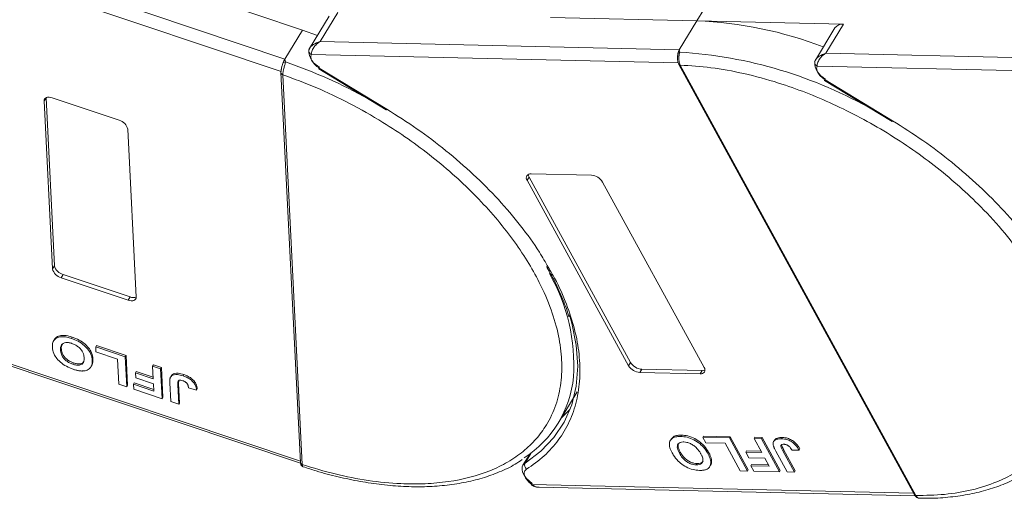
# Model space of a CAD drawing. Header units: millimetres. Extents: x 2098 to 3561, y 550 to 1583.
# Tile 40 of 84: x 2983 to 3077, y 1309 to 1354. Entities that reach past the tile are written whole.
import ezdxf

# ---------------------------------------------------------------- set-up
doc = ezdxf.new("R2010")
doc.units = ezdxf.units.MM

msp = doc.modelspace()

# ---------------------------------------------------------------- linework, layer by layer
at = {"color": 7, "linetype": 'Continuous', "lineweight": 15}
for p, q in [((3008.108, 1350.496), (2970.213, 1363.224)), ((2968.978, 1362.338), (3007.737, 1349.319)), ((2994.331, 1358.45), (3009.789, 1353.258)), ((3047.315, 1354.141), (3049.183, 1357.21)), ((3011.452, 1352.163), (3013.132, 1354.925)), ((3012.319, 1354.579), (3010.45, 1351.509)), ((3033.372, 1354.461), (3047.315, 1354.141)), ((3047.315, 1354.141), (3045.635, 1351.379)), ((3061.259, 1353.821), (3047.315, 1354.141)), ((3059.578, 1351.059), (3061.259, 1353.821)), ((3009.789, 1353.258), (3008.108, 1350.496)), ((3009.789, 1353.258), (3011.208, 1352.754)), ((3060.445, 1353.475), (3058.577, 1350.404)), ((3045.635, 1351.379), (3011.452, 1352.163)), ((3010.47, 1351.539), (3010.381, 1351.322)), ((3010.62, 1350.937), (3045.526, 1350.136)), ((3045.635, 1351.379), (3045.672, 1351.159)), ((3093.761, 1350.274), (3059.578, 1351.059)), ((3008.108, 1350.496), (3008.164, 1350.218)), ((3045.588, 1349.98), (3068.004, 1309.007)), ((3058.596, 1350.435), (3058.508, 1350.218)), ((3007.734, 1349.22), (3007.734, 1349.202)), ((3007.734, 1349.201), (3009.584, 1312.084)), ((3011.33, 1349.568), (3017.756, 1345.658)), ((3011.372, 1349.637), (3017.798, 1345.727)), ((3045.726, 1349.914), (3045.727, 1349.913)), ((3045.727, 1349.913), (3068.143, 1308.94)), ((3058.747, 1349.833), (3093.652, 1349.032)), ((3007.911, 1349.003), (3007.911, 1349.001)), ((3007.911, 1349.001), (3009.761, 1311.884)), ((3059.457, 1348.464), (3065.883, 1344.554)), ((3059.498, 1348.533), (3065.925, 1344.623)), ((2985.197, 1346.503), (2985.384, 1346.81)), ((2985.994, 1330.513), (2985.197, 1346.503)), ((2985.384, 1346.81), (2986.18, 1330.82)), ((2985.965, 1346.806), (2992.335, 1344.667)), ((2993.16, 1343.828), (2993.957, 1327.838)), ((3031.155, 1338.95), (3031.342, 1339.257)), ((3040.812, 1321.3), (3031.155, 1338.95)), ((3031.342, 1339.257), (3040.999, 1321.606)), ((3031.529, 1339.564), (3037.275, 1339.432)), ((3038.339, 1338.785), (3047.995, 1321.135)), ((2986.18, 1330.82), (2985.994, 1330.513)), ((2987.005, 1329.982), (2986.818, 1329.675)), ((2993.189, 1327.535), (2986.818, 1329.675)), ((2987.005, 1329.982), (2993.376, 1327.842)), ((2993.376, 1327.842), (2993.189, 1327.535)), ((3009.578, 1312.204), (2969.249, 1325.75)), ((2969.646, 1325.428), (3009.597, 1312.008)), ((2986.18, 1323.789), (2986.122, 1323.694)), ((2987.803, 1323.898), (2987.878, 1324.021)), ((2986.121, 1323.69), (2986.106, 1323.666)), ((2986.759, 1322.799), (2986.834, 1322.922)), ((2990.107, 1323.088), (2990.182, 1323.211)), ((2990.107, 1323.088), (2992.915, 1322.145)), ((2990.131, 1322.612), (2990.107, 1323.088)), ((2990.182, 1323.211), (2992.99, 1322.268)), ((2989.844, 1321.937), (2989.769, 1321.814)), ((2992.173, 1321.926), (2990.131, 1322.612)), ((2992.292, 1319.547), (2992.173, 1321.926)), ((2992.99, 1322.268), (2992.915, 1322.145)), ((2992.915, 1322.145), (2993.057, 1319.289)), ((2992.99, 1322.268), (2993.132, 1319.412)), ((2987.927, 1321.445), (2988.002, 1321.567)), ((2989.662, 1321.204), (2989.737, 1321.327)), ((2995.518, 1321.27), (2995.593, 1321.393)), ((2995.518, 1321.27), (2996.284, 1321.013)), ((2995.578, 1320.062), (2995.518, 1321.27)), ((2995.593, 1321.393), (2996.359, 1321.136)), ((2996.359, 1321.136), (2996.284, 1321.013)), ((2996.284, 1321.013), (2996.426, 1318.158)), ((2996.359, 1321.136), (2996.501, 1318.281)), ((3040.999, 1321.606), (3040.812, 1321.3)), ((3042.062, 1320.96), (3041.875, 1320.653)), ((3042.062, 1320.96), (3047.808, 1320.828)), ((2993.969, 1320.751), (2993.894, 1320.628)), ((2993.918, 1320.152), (2993.894, 1320.628)), ((2993.894, 1320.628), (2995.578, 1320.062)), ((2995.602, 1319.586), (2993.918, 1320.152)), ((2993.969, 1320.751), (2995.571, 1320.213)), ((2997.317, 1320.371), (2997.243, 1320.248)), ((2998.496, 1320.454), (2998.421, 1320.331)), ((3047.622, 1320.521), (3041.875, 1320.653)), ((3047.808, 1320.828), (3047.622, 1320.521)), ((2993.057, 1319.289), (2992.292, 1319.547)), ((2993.132, 1319.412), (2993.057, 1319.289)), ((2993.772, 1319.665), (2993.697, 1319.542)), ((2993.721, 1319.067), (2993.697, 1319.542)), ((2993.697, 1319.542), (2995.637, 1318.891)), ((2996.426, 1318.158), (2993.721, 1319.067)), ((2993.772, 1319.665), (2995.629, 1319.041)), ((2995.637, 1318.891), (2995.602, 1319.586)), ((2997.243, 1317.884), (2997.153, 1319.684)), ((2997.916, 1319.474), (2997.991, 1319.597)), ((2997.916, 1319.474), (2998.009, 1317.626)), ((2998.016, 1319.869), (2997.991, 1319.597)), ((2997.991, 1319.597), (2998.083, 1317.749)), ((2998.935, 1319.187), (2999.698, 1318.966)), ((2999.773, 1319.089), (2999.698, 1318.966)), ((2996.501, 1318.281), (2996.426, 1318.158)), ((3034.115, 1315.826), (3035.926, 1318.803)), ((2998.009, 1317.626), (2997.243, 1317.884)), ((2998.083, 1317.749), (2998.009, 1317.626)), ((3045.768, 1314.565), (3045.843, 1314.688)), ((3047.867, 1314.477), (3047.942, 1314.6)), ((3047.867, 1314.477), (3050.4, 1314.419)), ((3048.155, 1313.952), (3047.867, 1314.477)), ((3047.942, 1314.6), (3050.474, 1314.542)), ((3050.474, 1314.542), (3050.4, 1314.419)), ((3050.4, 1314.419), (3052.124, 1311.267)), ((3050.474, 1314.542), (3052.199, 1311.39)), ((3052.748, 1314.365), (3052.823, 1314.488)), ((3052.748, 1314.365), (3053.439, 1314.349)), ((3053.478, 1313.032), (3052.748, 1314.365)), ((3052.823, 1314.488), (3053.513, 1314.472)), ((3053.513, 1314.472), (3053.439, 1314.349)), ((3053.513, 1314.472), (3055.238, 1311.32)), ((3055.421, 1314.468), (3055.346, 1314.346)), ((3044.854, 1314.313), (3044.779, 1314.19)), ((3049.996, 1313.91), (3048.155, 1313.952)), ((3051.433, 1311.283), (3049.996, 1313.91)), ((3053.439, 1314.349), (3055.163, 1311.198)), ((3054.686, 1314.208), (3054.612, 1314.086)), ((3031.398, 1312.888), (3030.754, 1311.829)), ((3030.958, 1312.033), (3031.546, 1312.998)), ((3031.282, 1312.803), (3031.346, 1312.802)), ((3045.65, 1312.961), (3045.725, 1313.084)), ((3048.425, 1313.051), (3048.351, 1312.929)), ((3052.033, 1313.189), (3051.958, 1313.067)), ((3052.245, 1312.541), (3051.958, 1313.067)), ((3051.958, 1313.067), (3053.478, 1313.032)), ((3052.033, 1313.189), (3053.409, 1313.158)), ((3053.765, 1312.506), (3052.245, 1312.541)), ((3054.185, 1311.739), (3053.765, 1312.506)), ((3055.9, 1311.181), (3054.813, 1313.168)), ((3055.474, 1313.205), (3055.549, 1313.328)), ((3055.474, 1313.205), (3056.591, 1311.165)), ((3055.549, 1313.328), (3056.665, 1311.288)), ((3056.362, 1313.245), (3057.03, 1313.269)), ((3057.105, 1313.392), (3057.03, 1313.269)), ((3009.761, 1311.884), (3009.761, 1311.883)), ((3047.251, 1311.858), (3047.325, 1311.981)), ((3048.532, 1311.703), (3048.606, 1311.826)), ((3048.703, 1312.254), (3048.629, 1312.131)), ((3052.51, 1311.902), (3052.435, 1311.779)), ((3052.723, 1311.254), (3052.435, 1311.779)), ((3052.435, 1311.779), (3054.185, 1311.739)), ((3052.51, 1311.902), (3054.116, 1311.865)), ((3052.124, 1311.267), (3051.433, 1311.283)), ((3052.199, 1311.39), (3052.124, 1311.267)), ((3055.163, 1311.198), (3052.723, 1311.254)), ((3055.238, 1311.32), (3055.163, 1311.198)), ((3056.591, 1311.165), (3055.9, 1311.181)), ((3056.665, 1311.288), (3056.591, 1311.165)), ((3067.919, 1309.162), (3031.612, 1309.995)), ((3032.307, 1309.721), (3068.079, 1308.9)), ((3068.143, 1308.94), (3068.144, 1308.938))]:
    msp.add_line(p, q, dxfattribs=at)
at = {"color": 7, "linetype": 'Continuous', "lineweight": 15, "flags": 128}
for points in [[(3011.372, 1349.637), (3011.35, 1349.601), (3011.336, 1349.577), (3011.33, 1349.568), (3011.33, 1349.568)], [(3059.498, 1348.533), (3059.476, 1348.496), (3059.462, 1348.473), (3059.457, 1348.464), (3059.457, 1348.464)], [(2985.197, 1346.503), (2985.207, 1346.609), (2985.246, 1346.701), (2985.315, 1346.775), (2985.41, 1346.828), (2985.527, 1346.859), (2985.662, 1346.865), (2985.81, 1346.848), (2985.965, 1346.806)], [(3017.798, 1345.727), (3017.776, 1345.691), (3017.762, 1345.668), (3017.756, 1345.659), (3017.756, 1345.658)], [(3065.925, 1344.623), (3065.902, 1344.587), (3065.888, 1344.563), (3065.883, 1344.554), (3065.883, 1344.554)], [(2993.957, 1327.838), (2993.947, 1327.732), (2993.907, 1327.64), (2993.838, 1327.566), (2993.744, 1327.513), (2993.626, 1327.482), (2993.491, 1327.476), (2993.344, 1327.494), (2993.189, 1327.535)], [(3035.174, 1326.141), (3035.4, 1325.36), (3035.826, 1323.269), (3035.966, 1321.26), (3035.821, 1319.354), (3035.391, 1317.572), (3034.68, 1315.932), (3033.698, 1314.453), (3032.453, 1313.148), (3030.958, 1312.033)], [(3034.392, 1316.281), (3034.438, 1316.323), (3035.23, 1317.124)], [(3031.646, 1310.098), (3031.334, 1310.332), (3031.068, 1310.596), (3030.862, 1310.876), (3030.726, 1311.157), (3030.666, 1311.426), (3030.687, 1311.67), (3030.754, 1311.829)], [(3030.754, 1311.829), (3030.786, 1311.876), (3030.958, 1312.033)], [(3031.612, 1309.995), (3031.586, 1309.961), (3031.568, 1309.94), (3031.559, 1309.933), (3031.559, 1309.941), (3031.568, 1309.962), (3031.587, 1309.996), (3031.613, 1310.042), (3031.646, 1310.098)]]:
    msp.add_lwpolyline(points, dxfattribs=at)
at = {"color": 7, "linetype": 'Continuous', "lineweight": 15}
for centre, radius, start, end in [((3045.739, 1316.284), 37.889, 68.97091, 87.61491), ((3061.143, 1352.963), 0.865, 82.29579, 143.75946), ((3010.68, 1351.306), 0.299, 148.89078, 176.84469), ((3010.815, 1351.324), 0.433, 180.29447, 243.27622), ((3012.089, 1351.298), 1.705, 177.9781, 247.11934), ((3045.75, 1350.892), 0.278, 106.23049, 154.5199), ((3043.043, 1308.881), 42.36, 60.09182, 86.44113), ((3008.177, 1349.818), 0.4, 91.90358, 127.33888), ((2992.394, 1304.3), 48.55, 60.85695, 71.04563), ((3045.713, 1350.065), 0.152, 213.6444, 275.03728), ((3045.716, 1350.067), 0.155, 214.37766, 274.3082), ((3060.216, 1350.194), 1.705, 177.9781, 247.11934), ((3058.904, 1350.19), 0.391, 154.88341, 246.17618), ((3007.967, 1349.231), 0.235, 186.92817, 256.1565), ((3007.968, 1349.229), 0.235, 187.01815, 256.10967), ((2992.043, 1343.554), 1.15, 13.78253, 75.26861), ((3031.459, 1339.186), 0.384, 79.47957, 217.89689), ((3031.824, 1339.544), 0.561, 182.97477, 210.78742), ((3037.183, 1338.083), 1.352, 31.28833, 86.07738), ((2987.111, 1330.787), 1.15, 193.78253, 255.26861), ((2987.298, 1331.094), 1.15, 193.78253, 255.26861), ((3018.073, 1321.356), 17.523, 356.34049, 29.85019), ((2993.679, 1328.545), 0.766, 246.67066, 291.30185), ((3041.968, 1322.002), 1.352, 211.28833, 266.07738), ((3042.154, 1322.309), 1.352, 211.28833, 266.07738), ((3047.692, 1320.899), 0.384, 259.47957, 37.89689), ((3025.29, 1321.196), 10.315, 302.75771, 354.67042), ((3047.842, 1321.387), 0.561, 266.58142, 294.38722), ((3009.817, 1312.113), 0.235, 187.01909, 256.10904), ((3009.818, 1312.111), 0.235, 186.93746, 256.07683), ((3031.395, 1311.826), 0.483, 154.63164, 231.84459), ((3068.132, 1309.095), 0.155, 214.37766, 274.3082), ((3068.133, 1309.093), 0.155, 214.42362, 274.2689)]:
    msp.add_arc(centre, radius, start, end, dxfattribs=at)
for points, knots in [([(3010.424, 1351.46), (3010.463, 1351.524), (3010.551, 1351.664), (3010.874, 1351.942), (3011.225, 1352.076), (3011.452, 1352.163)], [0, 0, 0, 0, 0.227063, 0.501587, 1, 1, 1, 1]), ([(3011.452, 1352.163), (3011.334, 1352.081), (3011.099, 1351.918), (3010.827, 1351.587), (3010.646, 1351.233), (3010.628, 1351.032), (3010.62, 1350.937)], [0, 0, 0, 0, 0.251519, 0.501784, 0.765632, 1, 1, 1, 1]), ([(3045.477, 1350.746), (3045.478, 1350.817), (3045.479, 1350.908), (3045.495, 1350.994), (3045.499, 1351.012)], [0, 0, 0, 0, 0.789595, 1, 1, 1, 1]), ([(3045.672, 1351.159), (3045.664, 1351.123), (3045.647, 1351.042), (3045.617, 1350.893), (3045.595, 1350.723), (3045.586, 1350.518), (3045.6, 1350.305), (3045.647, 1350.088), (3045.698, 1349.976), (3045.726, 1349.914)], [0, 0, 0, 0, 0.111997, 0.244844, 0.369168, 0.500899, 0.687533, 0.828138, 1, 1, 1, 1]), ([(3058.551, 1350.356), (3058.59, 1350.42), (3058.677, 1350.56), (3059, 1350.838), (3059.352, 1350.972), (3059.578, 1351.059)], [0, 0, 0, 0, 0.227063, 0.501587, 1, 1, 1, 1]), ([(3059.578, 1351.059), (3059.461, 1350.977), (3059.226, 1350.814), (3058.954, 1350.483), (3058.772, 1350.128), (3058.755, 1349.927), (3058.747, 1349.833)], [0, 0, 0, 0, 0.251519, 0.501784, 0.765632, 1, 1, 1, 1]), ([(3007.763, 1349.311), (3007.764, 1349.382), (3007.766, 1349.524), (3007.822, 1349.8), (3007.886, 1350.01), (3007.928, 1350.118), (3007.934, 1350.136)], [0, 0, 0, 0, 0.313357, 0.626713, 0.94007, 1, 1, 1, 1]), ([(3008.164, 1350.218), (3008.156, 1350.177), (3008.14, 1350.088), (3008.095, 1349.935), (3008.045, 1349.765), (3007.99, 1349.566), (3007.943, 1349.364), (3007.912, 1349.161), (3007.911, 1349.059), (3007.911, 1349.003)], [0, 0, 0, 0, 0.111997, 0.244844, 0.369168, 0.500899, 0.687533, 0.828138, 1, 1, 1, 1]), ([(3045.475, 1350.83), (3045.465, 1350.693), (3045.448, 1350.481), (3045.496, 1350.182), (3045.556, 1350.049), (3045.587, 1349.981)], [0, 0, 0, 0, 0.472653, 0.733055, 1, 1, 1, 1]), ([(3007.819, 1349.771), (3007.797, 1349.678), (3007.763, 1349.534), (3007.734, 1349.344), (3007.734, 1349.254), (3007.734, 1349.207)], [0, 0, 0, 0, 0.468492, 0.725761, 1, 1, 1, 1]), ([(3045.727, 1349.913), (3046.691, 1349.853), (3048.648, 1349.732), (3051.794, 1349.153), (3054.827, 1348.333), (3057.671, 1347.331), (3060.279, 1346.226), (3062.87, 1344.941), (3066.257, 1343.001), (3069.454, 1340.771), (3072.347, 1338.339), (3074.524, 1336.265), (3076.628, 1333.94), (3078.54, 1331.408), (3080.086, 1328.895), (3081.286, 1326.39), (3082.131, 1323.882), (3082.549, 1321.597), (3082.615, 1319.571), (3082.411, 1317.806), (3081.943, 1316.147), (3080.961, 1314.109), (3079.469, 1312.384), (3077.529, 1311.033), (3075.724, 1310.137), (3073.523, 1309.437), (3070.938, 1308.99), (3069.065, 1308.956), (3068.143, 1308.94)], [0, 0, 0, 0, 0.038862, 0.078912, 0.120068, 0.152227, 0.184382, 0.217215, 0.250043, 0.315618, 0.347778, 0.379932, 0.421093, 0.461142, 0.5, 0.538863, 0.578912, 0.620068, 0.652227, 0.684382, 0.717215, 0.750043, 0.815618, 0.847778, 0.879932, 0.921093, 0.96114, 1, 1, 1, 1]), ([(3007.911, 1349.001), (3008.958, 1348.616), (3011.085, 1347.833), (3014.284, 1346.301), (3017.22, 1344.638), (3019.839, 1342.913), (3022.137, 1341.198), (3024.312, 1339.362), (3027.008, 1336.777), (3029.327, 1334.053), (3031.189, 1331.293), (3032.452, 1329.043), (3033.49, 1326.641), (3034.195, 1324.16), (3034.501, 1321.822), (3034.422, 1319.614), (3033.944, 1317.529), (3033.114, 1315.755), (3032.036, 1314.292), (3030.804, 1313.109), (3029.336, 1312.096), (3027.076, 1310.996), (3024.422, 1310.301), (3021.478, 1310.031), (3018.944, 1310.036), (3016.077, 1310.322), (3012.924, 1310.924), (3010.805, 1311.568), (3009.761, 1311.884)], [0, 0, 0, 0, 0.038862, 0.078912, 0.120068, 0.152227, 0.184382, 0.217215, 0.250043, 0.315618, 0.347778, 0.379932, 0.421093, 0.461142, 0.5, 0.538863, 0.578912, 0.620068, 0.652227, 0.684382, 0.717215, 0.750043, 0.815618, 0.847778, 0.879932, 0.921093, 0.96114, 1, 1, 1, 1]), ([(3017.798, 1345.727), (3018.773, 1345.109), (3020.724, 1343.871), (3023.482, 1341.774), (3026.079, 1339.522), (3028.465, 1337.123), (3030.564, 1334.637), (3032.145, 1332.472), (3032.889, 1331.148), (3033.157, 1330.672)], [0, 0, 0, 0, 0.149567, 0.299144, 0.452293, 0.606501, 0.760709, 0.913858, 1, 1, 1, 1]), ([(3065.925, 1344.623), (3066.9, 1344.004), (3068.85, 1342.767), (3071.609, 1340.67), (3074.206, 1338.418), (3076.592, 1336.019), (3078.691, 1333.533), (3080.272, 1331.368), (3081.016, 1330.044), (3081.284, 1329.567)], [0, 0, 0, 0, 0.149567, 0.299144, 0.452293, 0.606501, 0.760709, 0.913858, 1, 1, 1, 1]), ([(3033.157, 1330.672), (3033.368, 1330.321), (3034.073, 1329.142), (3034.932, 1327.145), (3035.728, 1324.72), (3036.153, 1322.355), (3036.222, 1320.078), (3035.91, 1317.925), (3035.226, 1315.947), (3034.18, 1314.196), (3032.83, 1312.663), (3031.674, 1311.852), (3031.096, 1311.446)], [0, 0, 0, 0, 0.044474, 0.14937, 0.254252, 0.359148, 0.466545, 0.574685, 0.682825, 0.790222, 0.895108, 1, 1, 1, 1]), ([(3032.985, 1330.758), (3033.214, 1330.358), (3033.776, 1329.374), (3034.469, 1327.818), (3034.954, 1326.61), (3035.118, 1325.997), (3035.132, 1325.945)], [0, 0, 0, 0, 0.246456, 0.605605, 0.966644, 1, 1, 1, 1]), ([(2985.993, 1323.07), (2985.992, 1323.145), (2985.988, 1323.372), (2986.083, 1323.7), (2986.376, 1323.973), (2986.82, 1324.086), (2987.323, 1324.044), (2987.658, 1323.942), (2987.803, 1323.898)], [0, 0, 0, 0, 0.101888, 0.307343, 0.492963, 0.678647, 0.860791, 1, 1, 1, 1]), ([(2986.187, 1323.786), (2986.19, 1323.796), (2986.228, 1323.927), (2986.463, 1324.09), (2986.892, 1324.21), (2987.398, 1324.166), (2987.733, 1324.065), (2987.878, 1324.021)], [0, 0, 0, 0, 0.021339, 0.283602, 0.545958, 0.803311, 1, 1, 1, 1]), ([(2987.803, 1323.898), (2987.909, 1323.86), (2988.231, 1323.744), (2988.762, 1323.459), (2989.271, 1323.013), (2989.63, 1322.494), (2989.748, 1322.097), (2989.766, 1321.865), (2989.769, 1321.814)], [0, 0, 0, 0, 0.102171, 0.30922, 0.51365, 0.692275, 0.932413, 1, 1, 1, 1]), ([(2987.878, 1324.021), (2987.984, 1323.982), (2988.306, 1323.867), (2988.837, 1323.581), (2989.346, 1323.136), (2989.705, 1322.617), (2989.823, 1322.219), (2989.84, 1321.988), (2989.844, 1321.937)], [0, 0, 0, 0, 0.102171, 0.30922, 0.51365, 0.692275, 0.932413, 1, 1, 1, 1]), ([(2987.96, 1320.966), (2987.854, 1321.004), (2987.532, 1321.12), (2987.005, 1321.406), (2986.499, 1321.849), (2986.138, 1322.368), (2986.015, 1322.774), (2985.997, 1323.013), (2985.993, 1323.07)], [0, 0, 0, 0, 0.101398, 0.306996, 0.506144, 0.685262, 0.924557, 1, 1, 1, 1]), ([(2986.759, 1322.799), (2986.759, 1322.874), (2986.757, 1323.085), (2986.854, 1323.346), (2987.118, 1323.493), (2987.411, 1323.524), (2987.664, 1323.474), (2987.802, 1323.43), (2987.828, 1323.421)], [0, 0, 0, 0, 0.15859, 0.447239, 0.620381, 0.793575, 0.961295, 1, 1, 1, 1]), ([(2987.927, 1321.445), (2987.819, 1321.485), (2987.604, 1321.567), (2987.294, 1321.766), (2987.038, 1322.014), (2986.835, 1322.341), (2986.773, 1322.603), (2986.761, 1322.767), (2986.759, 1322.799)], [0, 0, 0, 0, 0.160292, 0.321922, 0.490761, 0.657569, 0.933883, 1, 1, 1, 1]), ([(2986.834, 1322.922), (2986.83, 1322.999), (2986.823, 1323.166), (2986.899, 1323.294), (2986.94, 1323.364)], [0, 0, 0, 0, 0.459227, 1, 1, 1, 1]), ([(2988.002, 1321.567), (2987.894, 1321.608), (2987.679, 1321.69), (2987.368, 1321.889), (2987.112, 1322.137), (2986.91, 1322.464), (2986.848, 1322.726), (2986.836, 1322.89), (2986.834, 1322.922)], [0, 0, 0, 0, 0.160292, 0.321922, 0.490761, 0.657569, 0.933883, 1, 1, 1, 1]), ([(2987.828, 1323.421), (2987.936, 1323.38), (2988.152, 1323.297), (2988.46, 1323.092), (2988.726, 1322.834), (2988.938, 1322.486), (2988.993, 1322.225), (2989.004, 1322.069), (2989.005, 1322.053)], [0, 0, 0, 0, 0.15971, 0.320429, 0.491074, 0.67705, 0.96629, 1, 1, 1, 1]), ([(2989.005, 1322.053), (2989.005, 1321.978), (2989.007, 1321.788), (2988.926, 1321.546), (2988.712, 1321.386), (2988.433, 1321.336), (2988.155, 1321.374), (2987.985, 1321.427), (2987.927, 1321.445)], [0, 0, 0, 0, 0.158617, 0.400864, 0.573059, 0.745486, 0.912985, 1, 1, 1, 1]), ([(2989.844, 1321.937), (2989.846, 1321.899), (2989.849, 1321.823), (2989.843, 1321.709), (2989.829, 1321.594), (2989.802, 1321.48), (2989.772, 1321.39), (2989.744, 1321.343), (2989.735, 1321.328)], [0, 0, 0, 0, 0.171032, 0.342376, 0.531815, 0.72208, 0.915654, 1, 1, 1, 1]), ([(2988.794, 1320.796), (2988.745, 1320.798), (2988.647, 1320.803), (2988.502, 1320.825), (2988.363, 1320.851), (2988.23, 1320.884), (2988.096, 1320.921), (2988.005, 1320.951), (2987.96, 1320.966)], [0, 0, 0, 0, 0.185429, 0.37219, 0.527708, 0.683877, 0.841678, 1, 1, 1, 1]), ([(2988.986, 1321.731), (2988.979, 1321.706), (2988.949, 1321.61), (2988.781, 1321.512), (2988.51, 1321.458), (2988.23, 1321.497), (2988.06, 1321.549), (2988.002, 1321.567)], [0, 0, 0, 0, 0.0881313, 0.3502083, 0.6126362, 0.8675659, 1, 1, 1, 1]), ([(2989.628, 1321.148), (2989.583, 1321.096), (2989.495, 1320.991), (2989.253, 1320.853), (2989.005, 1320.794), (2988.816, 1320.796), (2988.794, 1320.796)], [0, 0, 0, 0, 0.250896, 0.502166, 0.940512, 1, 1, 1, 1]), ([(2989.769, 1321.814), (2989.771, 1321.777), (2989.774, 1321.701), (2989.768, 1321.586), (2989.755, 1321.471), (2989.728, 1321.357), (2989.698, 1321.267), (2989.669, 1321.22), (2989.66, 1321.206)], [0, 0, 0, 0, 0.171032, 0.342376, 0.531815, 0.72208, 0.915654, 1, 1, 1, 1]), ([(2997.153, 1319.684), (2997.152, 1319.721), (2997.149, 1319.797), (2997.151, 1319.897), (2997.158, 1319.984), (2997.17, 1320.058), (2997.184, 1320.131), (2997.203, 1320.175), (2997.213, 1320.197)], [0, 0, 0, 0, 0.20827, 0.416707, 0.561481, 0.706573, 0.852825, 1, 1, 1, 1]), ([(2997.213, 1320.197), (2997.253, 1320.254), (2997.332, 1320.367), (2997.565, 1320.459), (2997.928, 1320.476), (2998.235, 1320.386), (2998.421, 1320.331)], [0, 0, 0, 0, 0.20646, 0.413515, 0.645211, 1, 1, 1, 1]), ([(2997.288, 1320.32), (2997.327, 1320.376), (2997.406, 1320.49), (2997.639, 1320.581), (2998.003, 1320.599), (2998.31, 1320.509), (2998.496, 1320.454)], [0, 0, 0, 0, 0.20646, 0.413515, 0.645211, 1, 1, 1, 1]), ([(2998.421, 1320.331), (2998.528, 1320.292), (2998.77, 1320.204), (2999.135, 1319.991), (2999.43, 1319.709), (2999.647, 1319.351), (2999.678, 1319.118), (2999.698, 1318.966)], [0, 0, 0, 0, 0.155292, 0.353145, 0.543243, 0.704067, 1, 1, 1, 1]), ([(2998.496, 1320.454), (2998.603, 1320.415), (2998.845, 1320.326), (2999.209, 1320.113), (2999.504, 1319.831), (2999.721, 1319.474), (2999.753, 1319.24), (2999.773, 1319.089)], [0, 0, 0, 0, 0.155292, 0.353145, 0.543243, 0.704067, 1, 1, 1, 1]), ([(2997.916, 1319.474), (2997.915, 1319.55), (2997.912, 1319.68), (2997.943, 1319.827), (2998.01, 1319.905), (2998.102, 1319.928), (2998.232, 1319.921), (2998.333, 1319.891), (2998.395, 1319.872)], [0, 0, 0, 0, 0.292027, 0.504854, 0.613905, 0.723685, 0.829816, 1, 1, 1, 1]), ([(2998.395, 1319.872), (2998.428, 1319.86), (2998.495, 1319.836), (2998.584, 1319.788), (2998.66, 1319.737), (2998.719, 1319.687), (2998.771, 1319.633), (2998.799, 1319.596), (2998.813, 1319.577)], [0, 0, 0, 0, 0.202387, 0.410907, 0.557829, 0.709472, 0.853224, 1, 1, 1, 1]), ([(2998.813, 1319.577), (2998.829, 1319.551), (2998.862, 1319.498), (2998.887, 1319.425), (2998.906, 1319.36), (2998.918, 1319.302), (2998.928, 1319.244), (2998.932, 1319.206), (2998.935, 1319.187)], [0, 0, 0, 0, 0.193806, 0.393127, 0.544069, 0.695412, 0.847613, 1, 1, 1, 1]), ([(3044.951, 1312.992), (3044.908, 1313.076), (3044.777, 1313.33), (3044.658, 1313.731), (3044.711, 1314.142), (3044.962, 1314.426), (3045.344, 1314.558), (3045.64, 1314.563), (3045.768, 1314.565)], [0, 0, 0, 0, 0.101888, 0.307343, 0.492963, 0.678647, 0.860791, 1, 1, 1, 1]), ([(3044.869, 1314.302), (3044.926, 1314.384), (3045.053, 1314.566), (3045.421, 1314.679), (3045.715, 1314.685), (3045.843, 1314.688)], [0, 0, 0, 0, 0.3159769, 0.7036842, 1, 1, 1, 1]), ([(3045.768, 1314.565), (3045.865, 1314.56), (3046.16, 1314.545), (3046.7, 1314.414), (3047.315, 1314.096), (3047.865, 1313.641), (3048.175, 1313.238), (3048.319, 1312.984), (3048.351, 1312.929)], [0, 0, 0, 0, 0.102171, 0.30922, 0.51365, 0.692275, 0.932413, 1, 1, 1, 1]), ([(3045.843, 1314.688), (3045.94, 1314.683), (3046.235, 1314.668), (3046.775, 1314.537), (3047.39, 1314.218), (3047.94, 1313.764), (3048.25, 1313.36), (3048.394, 1313.107), (3048.425, 1313.051)], [0, 0, 0, 0, 0.102171, 0.30922, 0.51365, 0.692275, 0.932413, 1, 1, 1, 1]), ([(3054.698, 1314.201), (3054.713, 1314.232), (3054.761, 1314.332), (3054.994, 1314.452), (3055.26, 1314.462), (3055.421, 1314.468)], [0, 0, 0, 0, 0.148382, 0.484821, 1, 1, 1, 1]), ([(3055.421, 1314.468), (3055.519, 1314.463), (3055.742, 1314.449), (3056.122, 1314.34), (3056.492, 1314.129), (3056.85, 1313.805), (3057.005, 1313.555), (3057.105, 1313.392)], [0, 0, 0, 0, 0.155292, 0.353145, 0.543243, 0.704067, 1, 1, 1, 1]), ([(3045.65, 1312.961), (3045.607, 1313.045), (3045.486, 1313.282), (3045.407, 1313.609), (3045.511, 1313.868), (3045.702, 1314.007), (3045.911, 1314.04), (3046.034, 1314.04), (3046.057, 1314.04)], [0, 0, 0, 0, 0.1585903, 0.4472388, 0.6203806, 0.7935748, 0.9612953, 1, 1, 1, 1]), ([(3045.725, 1313.084), (3045.683, 1313.168), (3045.563, 1313.403), (3045.473, 1313.72), (3045.559, 1313.884), (3045.586, 1313.936)], [0, 0, 0, 0, 0.271027, 0.764321, 1, 1, 1, 1]), ([(3046.057, 1314.04), (3046.157, 1314.032), (3046.357, 1314.016), (3046.693, 1313.895), (3047.029, 1313.7), (3047.378, 1313.386), (3047.566, 1313.112), (3047.661, 1312.942), (3047.671, 1312.924)], [0, 0, 0, 0, 0.15971, 0.320429, 0.491074, 0.67705, 0.96629, 1, 1, 1, 1]), ([(3054.563, 1313.765), (3054.559, 1313.842), (3054.551, 1313.998), (3054.665, 1314.184), (3054.913, 1314.333), (3055.183, 1314.341), (3055.346, 1314.346)], [0, 0, 0, 0, 0.20646, 0.413515, 0.645211, 1, 1, 1, 1]), ([(3054.813, 1313.168), (3054.79, 1313.21), (3054.745, 1313.294), (3054.69, 1313.407), (3054.645, 1313.507), (3054.612, 1313.593), (3054.581, 1313.681), (3054.569, 1313.737), (3054.563, 1313.765)], [0, 0, 0, 0, 0.20827, 0.416707, 0.561481, 0.706573, 0.852825, 1, 1, 1, 1]), ([(3055.474, 1313.205), (3055.43, 1313.289), (3055.354, 1313.434), (3055.293, 1313.609), (3055.297, 1313.721), (3055.348, 1313.78), (3055.445, 1313.818), (3055.534, 1313.82), (3055.589, 1313.821)], [0, 0, 0, 0, 0.292027, 0.504854, 0.613905, 0.723685, 0.829816, 1, 1, 1, 1]), ([(3055.346, 1314.346), (3055.444, 1314.34), (3055.667, 1314.327), (3056.047, 1314.218), (3056.417, 1314.006), (3056.775, 1313.682), (3056.93, 1313.432), (3057.03, 1313.269)], [0, 0, 0, 0, 0.155292, 0.353145, 0.543243, 0.704067, 1, 1, 1, 1]), ([(3055.385, 1313.839), (3055.381, 1313.833), (3055.359, 1313.8), (3055.398, 1313.623), (3055.483, 1313.456), (3055.549, 1313.328)], [0, 0, 0, 0, 0.05409, 0.269563, 1, 1, 1, 1]), ([(3055.589, 1313.821), (3055.619, 1313.82), (3055.681, 1313.816), (3055.771, 1313.795), (3055.854, 1313.765), (3055.925, 1313.729), (3055.992, 1313.687), (3056.033, 1313.655), (3056.054, 1313.639)], [0, 0, 0, 0, 0.202387, 0.410907, 0.557829, 0.709472, 0.853224, 1, 1, 1, 1]), ([(3056.054, 1313.639), (3056.08, 1313.616), (3056.133, 1313.568), (3056.193, 1313.495), (3056.243, 1313.429), (3056.285, 1313.368), (3056.325, 1313.306), (3056.349, 1313.265), (3056.362, 1313.245)], [0, 0, 0, 0, 0.193806, 0.393127, 0.544069, 0.695412, 0.847613, 1, 1, 1, 1]), ([(3047.547, 1311.332), (3047.449, 1311.337), (3047.154, 1311.353), (3046.617, 1311.486), (3046.005, 1311.803), (3045.454, 1312.256), (3045.136, 1312.669), (3044.987, 1312.93), (3044.951, 1312.992)], [0, 0, 0, 0, 0.101398, 0.306996, 0.506144, 0.685262, 0.924557, 1, 1, 1, 1]), ([(3047.251, 1311.858), (3047.151, 1311.865), (3046.951, 1311.88), (3046.617, 1311.993), (3046.295, 1312.18), (3045.965, 1312.475), (3045.772, 1312.746), (3045.67, 1312.927), (3045.65, 1312.961)], [0, 0, 0, 0, 0.160292, 0.321922, 0.490761, 0.657569, 0.933883, 1, 1, 1, 1]), ([(3047.325, 1311.981), (3047.226, 1311.988), (3047.026, 1312.003), (3046.692, 1312.116), (3046.369, 1312.303), (3046.039, 1312.598), (3045.846, 1312.869), (3045.745, 1313.049), (3045.725, 1313.084)], [0, 0, 0, 0, 0.160292, 0.321922, 0.490761, 0.657569, 0.933883, 1, 1, 1, 1]), ([(3047.671, 1312.924), (3047.715, 1312.84), (3047.824, 1312.627), (3047.904, 1312.328), (3047.842, 1312.071), (3047.673, 1311.916), (3047.454, 1311.86), (3047.302, 1311.858), (3047.251, 1311.858)], [0, 0, 0, 0, 0.158617, 0.400864, 0.573059, 0.745486, 0.912985, 1, 1, 1, 1]), ([(3048.351, 1312.929), (3048.373, 1312.887), (3048.419, 1312.803), (3048.479, 1312.672), (3048.535, 1312.538), (3048.582, 1312.4), (3048.616, 1312.263), (3048.624, 1312.175), (3048.629, 1312.131)], [0, 0, 0, 0, 0.15395, 0.308181, 0.478699, 0.649961, 0.824203, 1, 1, 1, 1]), ([(3048.425, 1313.051), (3048.448, 1313.009), (3048.493, 1312.925), (3048.554, 1312.795), (3048.61, 1312.661), (3048.656, 1312.523), (3048.691, 1312.386), (3048.699, 1312.298), (3048.703, 1312.254)], [0, 0, 0, 0, 0.15395, 0.308181, 0.478699, 0.649961, 0.824203, 1, 1, 1, 1]), ([(3009.584, 1312.087), (3009.59, 1312.034), (3009.601, 1311.929), (3009.665, 1311.801), (3009.749, 1311.71), (3009.821, 1311.679), (3009.854, 1311.664)], [0, 0, 0, 0, 0.279958, 0.547762, 0.791244, 1, 1, 1, 1]), ([(3009.761, 1311.883), (3009.767, 1311.836), (3009.777, 1311.751), (3009.811, 1311.683), (3009.84, 1311.677), (3009.851, 1311.675)], [0, 0, 0, 0, 0.431108, 0.783831, 1, 1, 1, 1]), ([(3009.852, 1311.678), (3010.264, 1311.541), (3011.374, 1311.173), (3013.183, 1310.703), (3015.275, 1310.262), (3017.355, 1309.955), (3019.402, 1309.785), (3021.396, 1309.759), (3023.322, 1309.88), (3025.161, 1310.153), (3026.905, 1310.577), (3028.53, 1311.165), (3029.797, 1311.757), (3030.459, 1312.21), (3030.677, 1312.359)], [0, 0, 0, 0, 0.050696, 0.136688, 0.224306, 0.313116, 0.402817, 0.493214, 0.584194, 0.675708, 0.767772, 0.860481, 0.954019, 1, 1, 1, 1]), ([(3047.894, 1312.202), (3047.846, 1312.146), (3047.751, 1312.035), (3047.528, 1311.983), (3047.377, 1311.981), (3047.325, 1311.981)], [0, 0, 0, 0, 0.398189, 0.794249, 1, 1, 1, 1]), ([(3048.629, 1312.131), (3048.627, 1312.057), (3048.624, 1311.907), (3048.531, 1311.666), (3048.388, 1311.512), (3048.252, 1311.447), (3048.236, 1311.439)], [0, 0, 0, 0, 0.250896, 0.502166, 0.940512, 1, 1, 1, 1]), ([(3048.703, 1312.254), (3048.7, 1312.181), (3048.692, 1312.034), (3048.661, 1311.885), (3048.607, 1311.833), (3048.602, 1311.829)], [0, 0, 0, 0, 0.478395, 0.957504, 1, 1, 1, 1]), ([(3031.096, 1311.446), (3031.042, 1311.403), (3030.933, 1311.314), (3030.867, 1311.114), (3030.878, 1310.882), (3030.955, 1310.714), (3030.993, 1310.632)], [0, 0, 0, 0, 0.2455128, 0.5, 0.7544872, 1, 1, 1, 1]), ([(3048.236, 1311.439), (3048.2, 1311.424), (3048.128, 1311.395), (3048.012, 1311.367), (3047.898, 1311.348), (3047.786, 1311.337), (3047.669, 1311.331), (3047.587, 1311.332), (3047.547, 1311.332)], [0, 0, 0, 0, 0.185429, 0.37219, 0.527708, 0.683877, 0.841678, 1, 1, 1, 1]), ([(3068.487, 1308.692), (3068.828, 1308.684), (3069.842, 1308.66), (3071.446, 1308.781), (3073.289, 1309.048), (3075.032, 1309.473), (3076.656, 1310.061), (3077.922, 1310.652), (3078.582, 1311.103), (3078.798, 1311.252)], [0, 0, 0, 0, 0.083579, 0.248214, 0.413815, 0.580411, 0.748174, 0.91744, 1, 1, 1, 1]), ([(3031.559, 1309.934), (3031.683, 1309.869), (3031.919, 1309.748), (3032.182, 1309.73), (3032.305, 1309.721)], [0, 0, 0, 0, 0.529898, 1, 1, 1, 1]), ([(3031.612, 1309.995), (3031.714, 1309.917), (3031.919, 1309.758), (3032.177, 1309.738), (3032.307, 1309.727)], [0, 0, 0, 0, 0.493587, 1, 1, 1, 1]), ([(3068.005, 1309.005), (3068.035, 1308.958), (3068.096, 1308.863), (3068.219, 1308.758), (3068.357, 1308.688), (3068.45, 1308.679), (3068.496, 1308.674)], [0, 0, 0, 0, 0.242484, 0.492478, 0.746362, 1, 1, 1, 1]), ([(3068.144, 1308.938), (3068.178, 1308.886), (3068.241, 1308.791), (3068.36, 1308.699), (3068.441, 1308.685), (3068.485, 1308.677)], [0, 0, 0, 0, 0.3548798, 0.6452342, 1, 1, 1, 1])]:
    msp.add_open_spline(points, degree=3, knots=knots, dxfattribs=at)
for points in [[(3010.62, 1350.937), (3010.592, 1350.845), (3010.538, 1350.661), (3010.639, 1350.429), (3010.69, 1350.313)], [(3045.499, 1351.012), (3045.515, 1351.08), (3045.547, 1351.216), (3045.606, 1351.324), (3045.635, 1351.379)], [(3007.934, 1350.136), (3007.961, 1350.202), (3008.016, 1350.334), (3008.077, 1350.442), (3008.108, 1350.496)], [(3010.69, 1350.313), (3010.774, 1350.187), (3010.94, 1349.936), (3011.228, 1349.737), (3011.372, 1349.637)], [(3058.747, 1349.833), (3058.719, 1349.741), (3058.664, 1349.556), (3058.766, 1349.325), (3058.817, 1349.209)], [(3058.817, 1349.209), (3058.9, 1349.083), (3059.067, 1348.832), (3059.355, 1348.633), (3059.498, 1348.533)], [(3030.993, 1310.632), (3031.069, 1310.515), (3031.222, 1310.282), (3031.482, 1310.091), (3031.612, 1309.995)]]:
    msp.add_open_spline(points, degree=3, dxfattribs=at)

doc.saveas('drawing.dxf')
